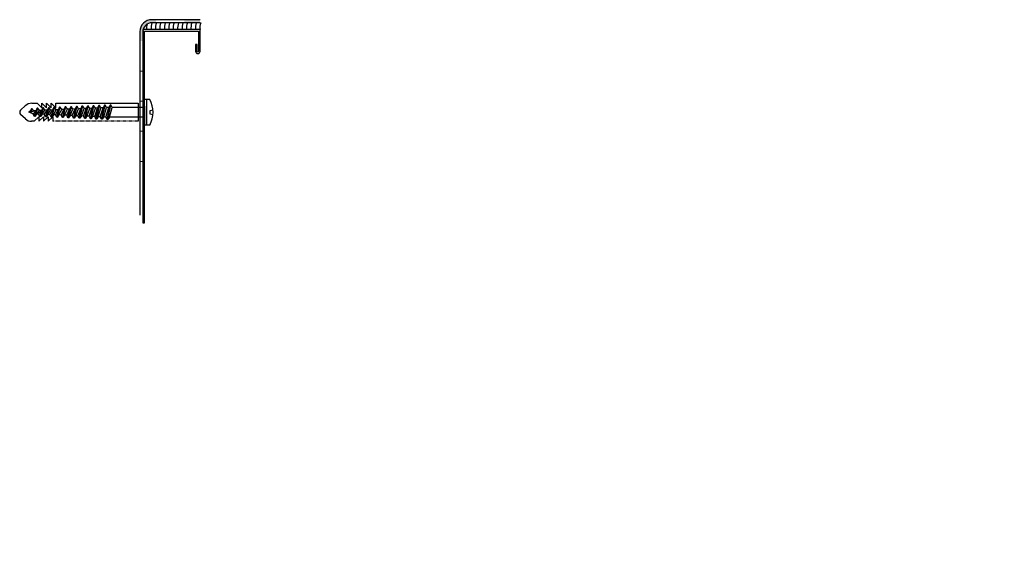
# Model space of a CAD drawing. Header units: millimetres. Extents: x 3652085 to 3778338, y -303702 to -273644.
# Tile 71 of 256: x 3661855 to 3662183, y -277082 to -276903. Entities that reach past the tile are written whole.
import ezdxf

# ---------------------------------------------------------------- set-up
doc = ezdxf.new("R2010")
doc.units = ezdxf.units.MM
doc.linetypes.add('CENTER', pattern=[2, 1.25, -0.25, 0.25, -0.25])
doc.layers.add('ATTACHMT', color=7, linetype='Continuous')
doc.layers.add('FIXINGS', color=7, linetype='Continuous')
doc.layers.add('SYMBOL-DETAIL    (HAUSART)', color=2, linetype='Continuous', lineweight=5)

# ---------------------------------------------------------------- blocks, each defined once
blk = doc.blocks.new('Dubel_1')
at = {"layer": 'FIXINGS', "color": 7}
for p, q in [((1.137456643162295, 4.235931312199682), (2.899999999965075, 4.235931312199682)), ((2.22651913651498, -4.235931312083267), (2.22651913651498, 4.235931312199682)), ((2.899999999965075, 2.04166637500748), (2.899999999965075, 4.235931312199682)), ((1.071899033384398, 0.5), (0.03332563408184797, 0.75)), ((1.071899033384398, -0.5), (1.071899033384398, 0.5)), ((2.899999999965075, -2.04166637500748), (2.899999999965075, 2.04166637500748)), ((2.899999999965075, 1.634552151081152), (14.56577469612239, 1.634552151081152)), ((5, -3), (5, 3)), ((14.56577469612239, 1.634552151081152), (13.63244149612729, -1.634552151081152)), ((15.06521284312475, 2.418513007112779), (14.13187964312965, -2.418513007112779)), ((15.29832406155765, 2.408335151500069), (14.36499086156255, -2.408335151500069)), ((14.56577469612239, 1.634552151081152), (15.06521284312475, 2.418513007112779)), ((15.72753500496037, 1.583828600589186), (14.79420180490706, -1.583828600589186)), ((15.06521284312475, 2.418513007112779), (15.29832406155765, 2.408335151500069)), ((15.29832406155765, 2.408335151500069), (15.72753500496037, 1.583828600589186)), ((16.43066444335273, 1.553129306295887), (15.49733124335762, -1.553129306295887)), ((15.72753500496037, 1.583828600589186), (16.43066444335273, 1.553129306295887)), ((16.93010259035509, 2.337090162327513), (15.99676939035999, -2.337090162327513)), ((17.16321380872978, 2.326912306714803), (16.22988060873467, -2.326912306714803)), ((16.43066444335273, 1.553129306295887), (16.93010259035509, 2.337090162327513)), ((17.5924247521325, 1.50240575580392), (16.6590915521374, -1.50240575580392)), ((16.93010259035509, 2.337090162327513), (17.16321380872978, 2.326912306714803)), ((17.16321380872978, 2.326912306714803), (17.5924247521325, 1.50240575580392)), ((18.29555419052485, 1.471706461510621), (17.36222099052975, -1.471706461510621)), ((17.5924247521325, 1.50240575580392), (18.29555419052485, 1.471706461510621)), ((18.79499233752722, 2.255667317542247), (17.86165913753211, -2.255667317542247)), ((19.02810355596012, 2.245489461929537), (18.09477035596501, -2.245489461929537)), ((18.29555419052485, 1.471706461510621), (18.79499233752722, 2.255667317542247)), ((19.45731449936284, 1.420982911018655), (18.52398129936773, -1.420982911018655)), ((18.79499233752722, 2.255667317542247), (19.02810355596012, 2.245489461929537)), ((19.02810355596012, 2.245489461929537), (19.45731449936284, 1.420982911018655)), ((20.16044393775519, 1.390283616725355), (19.22711073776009, -1.390283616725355)), ((19.45731449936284, 1.420982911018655), (20.16044393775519, 1.390283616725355)), ((20.65988208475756, 2.174244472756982), (19.72654888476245, -2.174244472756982)), ((20.89299330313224, 2.164066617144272), (19.95966010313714, -2.164066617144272)), ((20.16044393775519, 1.390283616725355), (20.65988208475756, 2.174244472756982)), ((21.32220424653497, 1.339560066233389), (20.38887104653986, -1.339560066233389)), ((20.65988208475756, 2.174244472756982), (20.89299330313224, 2.164066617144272)), ((20.89299330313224, 2.164066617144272), (21.32220424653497, 1.339560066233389)), ((22.02533368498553, 1.30886077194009), (21.09200048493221, -1.30886077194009)), ((21.32220424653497, 1.339560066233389), (22.02533368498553, 1.30886077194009)), ((22.52477183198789, 2.092821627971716), (21.59143863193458, -2.092821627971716)), ((22.75788305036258, 2.082643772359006), (21.82454985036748, -2.082643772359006)), ((22.02533368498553, 1.30886077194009), (22.52477183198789, 2.092821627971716)), ((23.1870939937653, 1.258137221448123), (22.2537607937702, -1.258137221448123)), ((22.52477183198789, 2.092821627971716), (22.75788305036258, 2.082643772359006)), ((22.75788305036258, 2.082643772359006), (23.1870939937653, 1.258137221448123)), ((23.89022343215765, 1.227437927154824), (22.95689023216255, -1.227437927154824)), ((23.1870939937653, 1.258137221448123), (23.89022343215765, 1.227437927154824)), ((24.38966157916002, 2.011398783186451), (23.45632837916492, -2.011398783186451)), ((24.62277279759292, 2.00122092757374), (23.68943959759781, -2.00122092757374)), ((23.89022343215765, 1.227437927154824), (24.38966157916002, 2.011398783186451)), ((25.05198374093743, 1.176714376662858), (24.11865054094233, -1.176714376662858)), ((24.38966157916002, 2.011398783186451), (24.62277279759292, 2.00122092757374)), ((24.62277279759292, 2.00122092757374), (25.05198374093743, 1.176714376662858)), ((25.75511317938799, 1.146015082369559), (24.82177997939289, -1.146015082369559)), ((25.05198374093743, 1.176714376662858), (25.75511317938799, 1.146015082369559)), ((26.25455132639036, 1.929975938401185), (25.32121812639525, -1.929975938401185)), ((26.48766254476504, 1.919798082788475), (25.55432934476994, -1.919798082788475)), ((25.75511317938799, 1.146015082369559), (26.25455132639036, 1.929975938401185)), ((26.91687348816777, 1.095291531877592), (25.98354028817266, -1.095291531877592)), ((26.25455132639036, 1.929975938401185), (26.48766254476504, 1.919798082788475)), ((26.48766254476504, 1.919798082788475), (26.91687348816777, 1.095291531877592)), ((27.62000292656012, 1.064592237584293), (26.68666972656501, -1.064592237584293)), ((26.91687348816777, 1.095291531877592), (27.62000292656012, 1.064592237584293)), ((28.11944107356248, 1.848553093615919), (27.18610787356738, -1.848553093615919)), ((28.35255229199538, 1.838375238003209), (27.41921909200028, -1.838375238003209)), ((27.62000292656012, 1.064592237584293), (28.11944107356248, 1.848553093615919)), ((28.7817632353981, 1.013868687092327), (27.848430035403, -1.013868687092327)), ((28.11944107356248, 1.848553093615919), (28.35255229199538, 1.838375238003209)), ((28.35255229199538, 1.838375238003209), (28.7817632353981, 1.013868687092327)), ((29.48489267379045, 0.9831693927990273), (28.55155947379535, -0.9831693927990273)), ((28.7817632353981, 1.013868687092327), (29.48489267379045, 0.9831693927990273)), ((29.98433082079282, 1.767130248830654), (29.05099762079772, -1.767130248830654)), ((30.21744203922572, 1.756952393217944), (29.2841088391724, -1.756952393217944)), ((29.48489267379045, 0.9831693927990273), (29.98433082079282, 1.767130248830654)), ((30.64665298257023, 0.932445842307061), (29.71331978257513, -0.932445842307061)), ((29.98433082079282, 1.767130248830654), (30.21744203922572, 1.756952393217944)), ((30.21744203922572, 1.756952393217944), (30.64665298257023, 0.932445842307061)), ((31.34978242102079, 0.9017465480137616), (30.41644922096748, -0.9017465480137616)), ((30.64665298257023, 0.932445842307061), (31.34978242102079, 0.9017465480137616)), ((31.84922056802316, 1.685707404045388), (30.91588736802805, -1.685707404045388)), ((32.08233178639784, 1.675529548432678), (31.14899858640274, -1.675529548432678)), ((31.34978242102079, 0.9017465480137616), (31.84922056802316, 1.685707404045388)), ((32.51154272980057, 0.8510229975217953), (31.57820952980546, -0.8510229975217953)), ((31.84922056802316, 1.685707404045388), (32.08233178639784, 1.675529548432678)), ((32.08233178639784, 1.675529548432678), (32.51154272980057, 0.8510229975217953)), ((33.21467216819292, 0.820323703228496), (32.28133896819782, -0.820323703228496)), ((32.51154272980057, 0.8510229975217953), (33.21467216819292, 0.820323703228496)), ((33.71411031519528, 1.604284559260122), (32.78077711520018, -1.604284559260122)), ((33.94722153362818, 1.594106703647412), (33.01388833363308, -1.594106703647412)), ((33.21467216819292, 0.820323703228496), (33.71411031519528, 1.604284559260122)), ((33.34026544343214, 1.510274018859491), (33.34026544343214, 3)), ((34.8930510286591, 2.998469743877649), (33.34026544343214, 1.510274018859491)), ((34.3764324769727, 0.7696001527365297), (33.44309927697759, -0.7696001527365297)), ((33.71411031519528, 1.604284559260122), (33.94722153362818, 1.594106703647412)), ((33.94722153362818, 1.594106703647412), (34.3764324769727, 0.7696001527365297)), ((35.07956191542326, 0.7389008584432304), (34.14622871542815, -0.7389008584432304)), ((34.3764324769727, 0.7696001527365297), (35.07956191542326, 0.7389008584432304)), ((35.57900006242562, 1.522861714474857), (34.64566686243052, -1.522861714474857)), ((35.81211128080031, 1.512683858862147), (34.8787780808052, -1.512683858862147)), ((36.44743328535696, 3), (34.8930510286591, 1.510274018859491)), ((34.8930510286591, 1.510274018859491), (34.8930510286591, 2.998469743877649)), ((35.07956191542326, 0.7389008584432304), (35.57900006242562, 1.522861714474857)), ((36.24132222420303, 0.6881773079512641), (35.30798902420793, -0.6881773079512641)), ((35.57900006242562, 1.522861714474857), (35.81211128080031, 1.512683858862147)), ((35.81211128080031, 1.512683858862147), (36.24132222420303, 0.6881773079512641)), ((36.94445166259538, 0.6574780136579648), (36.01111846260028, -0.6574780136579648)), ((36.24132222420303, 0.6881773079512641), (36.94445166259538, 0.6574780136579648)), ((38.00021887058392, 3), (36.44583661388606, 1.510274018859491)), ((36.44583661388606, 1.510274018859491), (36.44583661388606, 3)), ((37.44388980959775, 1.441438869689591), (36.51055660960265, -1.441438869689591)), ((37.67700102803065, 1.431261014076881), (36.74366782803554, -1.431261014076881)), ((36.94445166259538, 0.6574780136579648), (37.44388980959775, 1.441438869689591)), ((38.10621197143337, 0.6067544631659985), (37.17287877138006, -0.6067544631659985)), ((37.44388980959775, 1.441438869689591), (37.67700102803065, 1.431261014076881)), ((37.67700102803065, 1.431261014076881), (38.10621197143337, 0.6067544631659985)), ((38.80934140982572, 0.5760551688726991), (37.87600820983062, -0.5760551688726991)), ((39.55300445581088, 3), (37.99862219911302, 1.510274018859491)), ((37.99862219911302, 1.510274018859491), (37.99862219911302, 3)), ((38.10621197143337, 0.6067544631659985), (38.80934140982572, 0.5760551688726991)), ((39.30877955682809, 1.360016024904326), (38.37544635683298, -1.360016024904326)), ((39.54189077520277, 1.349838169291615), (38.60855757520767, -1.349838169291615)), ((38.80934140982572, 0.5760551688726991), (39.30877955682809, 1.360016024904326)), ((39.9711017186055, 0.5253316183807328), (39.03776851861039, -0.5253316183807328)), ((39.30877955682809, 1.360016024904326), (39.54189077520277, 1.349838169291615)), ((39.54189077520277, 1.349838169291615), (39.9711017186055, 0.5253316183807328)), ((40.7060878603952, 0), (39.74089795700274, -0.4946323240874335)), ((39.9711017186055, 0.5253316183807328), (41.40798746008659, 0)), ((40.7060878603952, 0), (40.22397828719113, -1.123599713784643)), ((40.93942116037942, 0), (40.45708950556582, -1.113421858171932)), ((40.93942116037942, 0), (40.89917209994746, -0.3623204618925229)), ((40.89917209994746, -0.3623204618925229), (41.40798746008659, 0)), ((42.49804672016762, 2.204794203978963), (44.0912462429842, 0.7349989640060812)), ((0.03332563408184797, -0.75), (1.071899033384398, -0.5)), ((2.899999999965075, -1.634552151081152), (13.63244149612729, -1.634552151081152)), ((2.899999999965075, -2.04166637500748), (2.899999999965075, -4.235931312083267)), ((32.38331618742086, -3), (5, -3)), ((13.63244149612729, -1.634552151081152), (14.13187964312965, -2.418513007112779)), ((14.13187964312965, -2.418513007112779), (14.36499086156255, -2.408335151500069)), ((14.36499086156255, -2.408335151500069), (14.79420180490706, -1.583828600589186)), ((14.79420180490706, -1.583828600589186), (15.49733124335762, -1.553129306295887)), ((15.49733124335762, -1.553129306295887), (15.99676939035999, -2.337090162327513)), ((15.99676939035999, -2.337090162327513), (16.22988060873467, -2.326912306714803)), ((16.22988060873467, -2.326912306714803), (16.6590915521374, -1.50240575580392)), ((16.6590915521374, -1.50240575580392), (17.36222099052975, -1.471706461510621)), ((17.36222099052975, -1.471706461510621), (17.86165913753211, -2.255667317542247)), ((17.86165913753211, -2.255667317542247), (18.09477035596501, -2.245489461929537)), ((18.09477035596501, -2.245489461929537), (18.52398129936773, -1.420982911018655)), ((18.52398129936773, -1.420982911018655), (19.22711073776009, -1.390283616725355)), ((19.22711073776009, -1.390283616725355), (19.72654888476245, -2.174244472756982)), ((19.72654888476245, -2.174244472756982), (19.95966010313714, -2.164066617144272)), ((19.95966010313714, -2.164066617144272), (20.38887104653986, -1.339560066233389)), ((20.38887104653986, -1.339560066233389), (21.09200048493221, -1.30886077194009)), ((21.09200048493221, -1.30886077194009), (21.59143863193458, -2.092821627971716)), ((21.59143863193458, -2.092821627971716), (21.82454985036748, -2.082643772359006)), ((21.82454985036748, -2.082643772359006), (22.2537607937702, -1.258137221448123)), ((22.2537607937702, -1.258137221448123), (22.95689023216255, -1.227437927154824)), ((22.95689023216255, -1.227437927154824), (23.45632837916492, -2.011398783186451)), ((23.45632837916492, -2.011398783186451), (23.68943959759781, -2.00122092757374)), ((23.68943959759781, -2.00122092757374), (24.11865054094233, -1.176714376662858)), ((24.11865054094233, -1.176714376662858), (24.82177997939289, -1.146015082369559)), ((24.82177997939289, -1.146015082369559), (25.32121812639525, -1.929975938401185)), ((25.32121812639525, -1.929975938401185), (25.55432934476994, -1.919798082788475)), ((25.55432934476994, -1.919798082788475), (25.98354028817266, -1.095291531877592)), ((25.98354028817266, -1.095291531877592), (26.68666972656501, -1.064592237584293)), ((26.68666972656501, -1.064592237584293), (27.18610787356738, -1.848553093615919)), ((27.18610787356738, -1.848553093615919), (27.41921909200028, -1.838375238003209)), ((27.41921909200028, -1.838375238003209), (27.848430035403, -1.013868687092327)), ((27.848430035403, -1.013868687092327), (28.55155947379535, -0.9831693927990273)), ((28.55155947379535, -0.9831693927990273), (29.05099762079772, -1.767130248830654)), ((29.05099762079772, -1.767130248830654), (29.2841088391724, -1.756952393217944)), ((29.2841088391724, -1.756952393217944), (29.71331978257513, -0.932445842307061)), ((29.71331978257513, -0.932445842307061), (30.41644922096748, -0.9017465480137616)), ((30.41644922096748, -0.9017465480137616), (30.91588736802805, -1.685707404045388)), ((30.91588736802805, -1.685707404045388), (31.14899858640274, -1.675529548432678)), ((31.14899858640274, -1.675529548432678), (31.57820952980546, -0.8510229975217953)), ((31.57820952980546, -0.8510229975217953), (32.28133896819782, -0.820323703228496)), ((32.28133896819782, -0.820323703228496), (32.78077711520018, -1.604284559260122)), ((33.93610177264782, -3), (32.38331618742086, -1.511804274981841)), ((32.38331618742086, -1.511804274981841), (32.38331618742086, -3)), ((32.78077711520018, -1.604284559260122), (33.01388833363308, -1.594106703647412)), ((33.01388833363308, -1.594106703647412), (33.44309927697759, -0.7696001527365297)), ((33.44309927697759, -0.7696001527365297), (34.14622871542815, -0.7389008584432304)), ((35.48888735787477, -3), (33.93610177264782, -1.511804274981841)), ((33.93610177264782, -1.511804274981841), (33.93610177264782, -3)), ((34.14622871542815, -0.7389008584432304), (34.64566686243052, -1.522861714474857)), ((34.64566686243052, -1.522861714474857), (34.8787780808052, -1.512683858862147)), ((34.8787780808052, -1.512683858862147), (35.30798902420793, -0.6881773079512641)), ((35.30798902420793, -0.6881773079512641), (36.01111846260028, -0.6574780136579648)), ((37.04167294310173, -3), (35.48888735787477, -1.511804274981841)), ((35.48888735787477, -1.511804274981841), (35.48888735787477, -3)), ((36.01111846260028, -0.6574780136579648), (36.51055660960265, -1.441438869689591)), ((36.51055660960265, -1.441438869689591), (36.74366782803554, -1.431261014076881)), ((36.74366782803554, -1.431261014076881), (37.17287877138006, -0.6067544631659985)), ((38.59445852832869, -3), (37.04167294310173, -1.511804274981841)), ((37.04167294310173, -1.511804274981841), (37.04167294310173, -3)), ((37.17287877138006, -0.6067544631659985), (37.87600820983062, -0.5760551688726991)), ((37.87600820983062, -0.5760551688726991), (38.37544635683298, -1.360016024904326)), ((38.37544635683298, -1.360016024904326), (38.60855757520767, -1.349838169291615)), ((40.36749976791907, -3), (38.59445852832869, -3)), ((38.60855757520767, -1.349838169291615), (39.03776851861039, -0.5253316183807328)), ((39.03776851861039, -0.5253316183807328), (39.74089795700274, -0.4946323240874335)), ((39.74089795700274, -0.4946323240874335), (40.22397828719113, -1.123599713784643)), ((40.22397828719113, -1.123599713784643), (40.45708950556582, -1.113421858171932)), ((40.45708950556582, -1.113421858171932), (40.89917209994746, -0.3623204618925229)), ((42.49804672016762, -2.204794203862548), (44.0912462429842, -0.7349989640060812)), ((1.137456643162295, -4.235931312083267), (2.899999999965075, -4.235931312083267))]:
    blk.add_line(p, q, dxfattribs=at)
at = {"layer": 'FIXINGS', "color": 7, "linetype": 'CENTER'}
for p, q in [((5, 3), (33.34026544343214, 3)), ((39.55300445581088, 3), (40.46408828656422, 3))]:
    blk.add_line(p, q, dxfattribs=at)
at = {"layer": 'FIXINGS', "color": 7}
for centre, radius, start, end in [((8.456112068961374, 0), 8.456112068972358, 149.938365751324, 210.061634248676), ((40.46332315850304, -0.0007651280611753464), 3.000765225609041, 47.30712856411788, 89.98539085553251), ((43.41317801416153, 0), 1, 312.6928714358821, 47.30712856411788), ((40.46332315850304, -0.0007651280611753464), 3.000765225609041, 268.1700636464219, 314.2616462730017)]:
    blk.add_arc(centre, radius, start, end, dxfattribs=at)

msp = doc.modelspace()

# ---------------------------------------------------------------- hatches: boundary and pattern name
at = {"layer": 'ATTACHMT', "linetype": 'Continuous', "lineweight": -3}
for points in [[(3661900.485427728, -276902.8378528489), (3661900.485427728, -276903.8378528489), (3661899.102485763, -276903.8378528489, 0.4142135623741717), (3661896.102485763, -276906.8378528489), (3661896.102485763, -276909.9571237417), (3661895.102485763, -276909.9571237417), (3661895.102485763, -276906.8378528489, -0.4142135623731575), (3661899.102485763, -276902.8378528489)], [(3661909.926059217, -276902.8365652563), (3661909.926059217, -276903.8365652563), (3661915.105752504, -276903.8365652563), (3661915.105752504, -276902.8365652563)]]:
    msp.add_hatch(color=7, dxfattribs=at).paths.add_polyline_path(points)

# ---------------------------------------------------------------- linework, layer by layer
at = {"lineweight": 0}
for points in [[(3661896.102485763, -276929.9605506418), (3661895.105754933, -276929.9605506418), (3661895.105754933, -276919.9605506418), (3661896.102485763, -276919.9605506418), (3661896.102485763, -276929.9605506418)], [(3661896.102485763, -276949.9605506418), (3661895.105754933, -276949.9605506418), (3661895.105754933, -276939.9605506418), (3661896.102485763, -276939.9605506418), (3661896.102485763, -276949.9605506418)]]:
    msp.add_lwpolyline(points, close=True, dxfattribs=at)
at = {"layer": 'ATTACHMT', "color": 7, "linetype": 'Continuous', "lineweight": -3}
for points in [[(3661915.105752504, -276902.8378528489), (3661899.102485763, -276902.8378528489, 0.4142135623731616), (3661895.102485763, -276906.8378528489), (3661895.105754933, -276967.8377333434)], [(3661915.105752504, -276903.8378528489), (3661899.102485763, -276903.8378528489, 0.4142135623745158), (3661896.102485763, -276906.8378528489), (3661896.102507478, -276967.8377524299)]]:
    msp.add_lwpolyline(points, format="xyb", dxfattribs=at)
msp.add_lwpolyline([(3661914.105951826, -276913.3669114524), (3661914.105951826, -276911.1173614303), (3661913.606051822, -276911.1173614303), (3661913.606051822, -276913.3669114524, 0.9999999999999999), (3661915.105751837, -276913.3669114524), (3661915.105751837, -276906.1183613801), (3661896.10468804, -276906.1183396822), (3661896.102560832, -276970.4028923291), (3661896.607628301, -276970.4028923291), (3661896.607553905, -276906.6181850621), (3661914.605851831, -276906.618261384), (3661914.605851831, -276913.3669114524, -0.9999999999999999), (3661914.105951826, -276913.3669114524)], format="xyb", close=True, dxfattribs=at)
at = {"layer": 'ATTACHMT', "color": 3}
for centre, start in [((3661901.188323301, -276905.3380783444), 164.8531708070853), ((3661902.663482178, -276905.3380783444), 157.1544052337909), ((3661904.138641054, -276905.3380783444), 157.1544052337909), ((3661905.613799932, -276905.3380783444), 157.1544052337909), ((3661907.08895881, -276905.3380783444), 157.1544052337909), ((3661908.564117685, -276905.3380783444), 157.1544052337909), ((3661910.039276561, -276905.3380783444), 157.1544052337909), ((3661911.514435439, -276905.3380783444), 157.1544052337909), ((3661912.989594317, -276905.3380783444), 157.1544052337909), ((3661914.464753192, -276905.3380783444), 157.1544052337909), ((3661915.93991207, -276905.3380783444), 157.1544052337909), ((3661917.415070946, -276905.3380783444), 157.1544052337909), ((3661918.890229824, -276905.3380783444), 157.1544052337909)]:
    msp.add_arc(centre, 3.864080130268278, start, 191.6499842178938, dxfattribs=at)
at = {"layer": 'SYMBOL-DETAIL    (HAUSART)', "color": 171, "ltscale": 0.5, "elevation": 302371.022871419}
msp.add_lwpolyline([(3662088.336932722, -277497.3726413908, 12, 12, 0), (3662088.336932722, -277377.6955044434, 0, 0, 0), (3662088.336932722, -275963.3372850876, 0, 0, 0), (3662176.70383143, -275936.5195484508, 0, 0, 0), (3661999.970034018, -275912.9443020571, 0, 0, 0), (3662088.336932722, -275889.5972424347, 0, 0, 0), (3662088.336932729, -274471.7683460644, 12, 12, 0), (3662088.336932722, -274352.091209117, 0, 0, 0)], format="xyseb", dxfattribs=at)

# ---------------------------------------------------------------- block references
at = {"rotation": 180}
msp.add_blockref('Dubel_1', (3661899.507553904, -276933.6301664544), dxfattribs=at)

doc.saveas('drawing.dxf')
